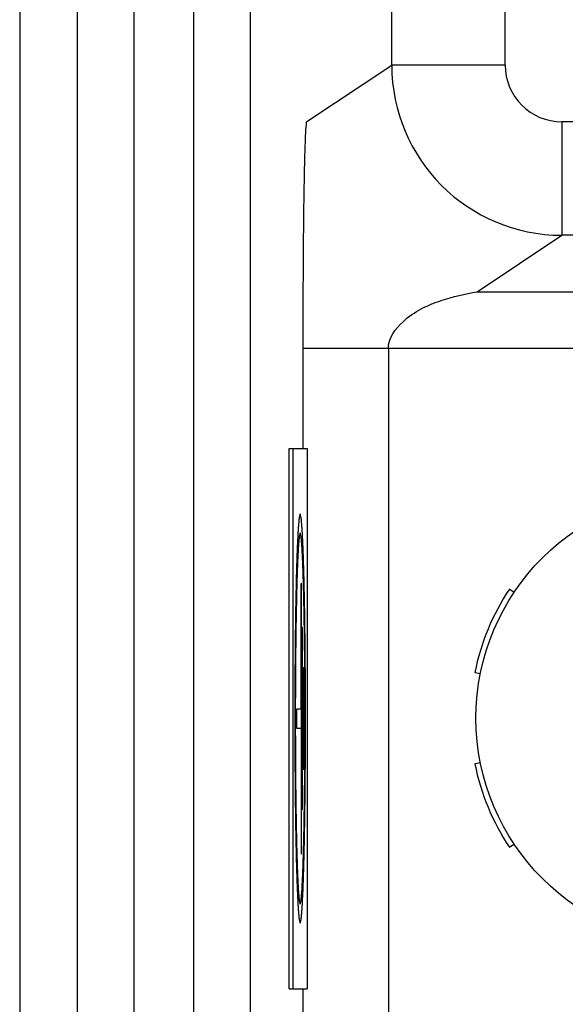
# Model space of a CAD drawing. Header units: inches. Extents: x 0 to 34, y 0 to 22.
# Tile 22 of 124: x 7.704 to 7.894, y 13.786 to 14.128. Entities that reach past the tile are written whole.
import ezdxf

# ---------------------------------------------------------------- set-up
doc = ezdxf.new("R2010")
doc.units = ezdxf.units.IN
doc.header["$LTSCALE"] = 1.87
doc.header["$MEASUREMENT"] = 0
doc.layers.get('0').update_dxf_attribs({"linetype": 'CONTINUOUS'})
doc.layers.add('03___PRT_ALL_CURVES', color=7, linetype='CONTINUOUS')

msp = doc.modelspace()

# ---------------------------------------------------------------- linework, layer by layer
at = {"color": 7, "linetype": 'CONTINUOUS'}
for p, q in [((7.72433, 16.74984), (7.72433, 13.59745)), ((7.74401, 16.74984), (7.74401, 13.59753)), ((7.76471, 13.59769), (7.76471, 16.74984)), ((7.78439, 13.59801), (7.78439, 16.74984)), ((7.70437, 16.6777), (7.70437, 13.59748)), ((7.8334, 14.11229), (7.8334, 14.3146)), ((7.87275, 14.11229), (7.87275, 14.3146)), ((7.80399, 14.09269), (7.8334, 14.11229)), ((7.87275, 14.11229), (7.8334, 14.11229)), ((7.90003, 14.09261), (7.89244, 14.09261)), ((7.89244, 14.09261), (7.89244, 14.05325)), ((7.86303, 14.03365), (7.89244, 14.05325)), ((7.90003, 14.05325), (7.89244, 14.05325)), ((7.86303, 14.03365), (7.91595, 14.03365)), ((7.92232, 14.01396), (7.80272, 14.01396)), ((7.80272, 13.97927), (7.80272, 14.01396)), ((7.83224, 14.01396), (7.83224, 13.59969)), ((7.79781, 13.97927), (7.8041, 13.97927)), ((7.79781, 13.79177), (7.79781, 13.97927)), ((7.79919, 13.79177), (7.79919, 13.97927)), ((7.8041, 13.97927), (7.8041, 13.79177)), ((7.87584, 13.92933), (7.8742, 13.93042)), ((7.86223, 13.90152), (7.86416, 13.90113)), ((7.86416, 13.87021), (7.86223, 13.86982)), ((7.8742, 13.84092), (7.87584, 13.84201)), ((7.79781, 13.79177), (7.8041, 13.79177)), ((7.80272, 13.59849), (7.80272, 13.79177))]:
    msp.add_line(p, q, dxfattribs=at)
msp.add_circle((7.94137, 13.88567), 0.07874, dxfattribs=at)
for centre, radius, start, end in [((7.89247, 14.11232), 0.05907, 180.0237, 269.9727), ((7.89244, 14.11229), 0.01968, 180.0064, 270.0045), ((7.94137, 13.88567), 0.08071, 146.3236, 168.6764), ((7.94137, 13.88567), 0.08071, 191.3236, 213.6764)]:
    msp.add_arc(centre, radius, start, end, dxfattribs=at)
for points, knots in [([(7.80272, 14.01396), (7.80272, 14.02245), (7.80272, 14.03507), (7.80283, 14.05161), (7.80295, 14.06324), (7.80314, 14.07377), (7.80329, 14.08165), (7.80353, 14.08686), (7.80357, 14.08979), (7.8039, 14.09146), (7.80378, 14.09255), (7.80399, 14.09269)], [0, 0, 0, 0, 0.32334, 0.480685, 0.629962, 0.766128, 0.882183, 0.929225, 0.966163, 0.990451, 1, 1, 1, 1]), ([(7.83224, 14.01396), (7.83224, 14.0175), (7.83801, 14.02537), (7.84967, 14.03082), (7.85882, 14.03294), (7.86303, 14.03365)], [0, 0, 0, 0, 0.274709, 0.668123, 1, 1, 1, 1])]:
    msp.add_open_spline(points, degree=3, knots=knots, dxfattribs=at)
at = {"layer": '03___PRT_ALL_CURVES', "color": 4, "linetype": 'CONTINUOUS'}
for p, q in [((7.80212, 13.93246), (7.80195, 13.93246)), ((7.80195, 13.88881), (7.80195, 13.93246)), ((7.80212, 13.8386), (7.80212, 13.93246)), ((7.80251, 13.9171), (7.80234, 13.9171)), ((7.80234, 13.9171), (7.80234, 13.85396)), ((7.80251, 13.85396), (7.80251, 13.9171)), ((7.8029, 13.90313), (7.80273, 13.90313)), ((7.80273, 13.90313), (7.80273, 13.86793)), ((7.8029, 13.86793), (7.8029, 13.90313)), ((7.80195, 13.88881), (7.80042, 13.88881)), ((7.80042, 13.88881), (7.80042, 13.88224)), ((7.80042, 13.88224), (7.80195, 13.88224)), ((7.80195, 13.88224), (7.80195, 13.8386)), ((7.80273, 13.86793), (7.8029, 13.86793)), ((7.80234, 13.85396), (7.80251, 13.85396)), ((7.80195, 13.8386), (7.80212, 13.8386))]:
    msp.add_line(p, q, dxfattribs=at)
for points, knots in [([(7.80164, 13.95655), (7.80161, 13.95643), (7.80157, 13.95626), (7.80151, 13.95604), (7.80146, 13.95587), (7.80143, 13.95573), (7.8014, 13.95562), (7.80137, 13.95553), (7.80135, 13.95545), (7.80133, 13.95538), (7.80132, 13.95532), (7.80131, 13.95529), (7.8013, 13.95526), (7.80129, 13.95524), (7.80129, 13.95522), (7.80129, 13.95521), (7.80128, 13.9552), (7.80128, 13.9552), (7.80128, 13.95518), (7.80128, 13.95516), (7.80128, 13.95512), (7.80127, 13.95507), (7.80127, 13.95501), (7.80126, 13.95492), (7.80125, 13.95482), (7.80124, 13.95465), (7.80122, 13.95444), (7.8012, 13.95419), (7.80117, 13.95394), (7.80115, 13.95361), (7.80111, 13.95319), (7.80107, 13.95277), (7.80104, 13.95244), (7.80102, 13.95219), (7.801, 13.95194), (7.80098, 13.95173), (7.80097, 13.95156), (7.80096, 13.95146), (7.80095, 13.95138), (7.80095, 13.95131), (7.80094, 13.95126), (7.80094, 13.95122), (7.80094, 13.9512), (7.80094, 13.95119), (7.80093, 13.95116), (7.80093, 13.95113), (7.80093, 13.95107), (7.80093, 13.95098), (7.80092, 13.95088), (7.80091, 13.95075), (7.80091, 13.95058), (7.80089, 13.95031), (7.80088, 13.94997), (7.80086, 13.94956), (7.80084, 13.94915), (7.80081, 13.94861), (7.80078, 13.94793), (7.80074, 13.94726), (7.80071, 13.94671), (7.80069, 13.94631), (7.80067, 13.9459), (7.80066, 13.94556), (7.80064, 13.94529), (7.80064, 13.94512), (7.80063, 13.94498), (7.80062, 13.94488), (7.80062, 13.9448), (7.80062, 13.94474), (7.80062, 13.9447), (7.80061, 13.94468), (7.80061, 13.94464), (7.80061, 13.9446), (7.80061, 13.94452), (7.80061, 13.9444), (7.8006, 13.94426), (7.8006, 13.94407), (7.80059, 13.94384), (7.80058, 13.94347), (7.80056, 13.943), (7.80054, 13.94245), (7.80053, 13.94189), (7.8005, 13.94114), (7.80047, 13.94021), (7.80044, 13.93928), (7.80042, 13.93854), (7.8004, 13.93798), (7.80038, 13.93742), (7.80037, 13.93695), (7.80036, 13.93658), (7.80035, 13.93635), (7.80034, 13.93616), (7.80034, 13.93602), (7.80033, 13.93591), (7.80033, 13.93583), (7.80033, 13.93578), (7.80033, 13.93575), (7.80033, 13.9357), (7.80033, 13.93565), (7.80032, 13.93555), (7.80032, 13.93541), (7.80032, 13.93524), (7.80031, 13.93502), (7.80031, 13.93474), (7.8003, 13.93429), (7.80029, 13.93374), (7.80027, 13.93307), (7.80026, 13.9324), (7.80024, 13.9315), (7.80021, 13.93039), (7.80019, 13.92927), (7.80017, 13.92838), (7.80016, 13.92771), (7.80014, 13.92704), (7.80013, 13.92648), (7.80012, 13.92604), (7.80011, 13.9257), (7.80011, 13.92542), (7.8001, 13.92523), (7.8001, 13.92512), (7.8001, 13.92504), (7.8001, 13.92494), (7.8001, 13.92481), (7.80009, 13.92459), (7.80009, 13.92427), (7.80008, 13.92389), (7.80008, 13.92338), (7.80007, 13.92274), (7.80006, 13.92198), (7.80005, 13.92122), (7.80003, 13.9202), (7.80001, 13.91892), (7.79999, 13.9174), (7.79997, 13.91613), (7.79996, 13.91511), (7.79995, 13.91447), (7.79994, 13.91396), (7.79994, 13.91358), (7.79993, 13.91326), (7.79993, 13.91304), (7.79993, 13.91291), (7.79993, 13.91282), (7.79993, 13.91271), (7.79993, 13.91258), (7.79992, 13.91233), (7.79992, 13.91199), (7.79992, 13.91157), (7.79991, 13.91102), (7.79991, 13.91033), (7.7999, 13.90923), (7.79989, 13.90785), (7.79987, 13.90619), (7.79986, 13.90453), (7.79985, 13.90315), (7.79984, 13.90205), (7.79984, 13.90136), (7.79983, 13.9008), (7.79983, 13.90039), (7.79983, 13.90004), (7.79982, 13.89977), (7.79982, 13.89956), (7.79982, 13.89934), (7.79982, 13.89905), (7.79982, 13.89868), (7.79982, 13.89824), (7.79982, 13.89766), (7.79981, 13.89693), (7.79981, 13.89576), (7.79981, 13.8943), (7.7998, 13.89254), (7.7998, 13.89079), (7.79979, 13.88903), (7.79979, 13.88757), (7.79979, 13.88655), (7.79979, 13.88596), (7.79978, 13.88552), (7.79979, 13.88509), (7.79979, 13.88452), (7.79979, 13.88351), (7.79979, 13.8815), (7.7998, 13.8792), (7.79981, 13.8769), (7.79981, 13.87546), (7.79981, 13.87431), (7.79982, 13.87345), (7.79982, 13.87273), (7.79982, 13.87223), (7.79982, 13.87194), (7.79982, 13.87173), (7.79982, 13.87152), (7.79982, 13.87124), (7.79983, 13.87076), (7.79983, 13.87007), (7.79984, 13.86924), (7.79985, 13.86813), (7.79986, 13.86675), (7.79987, 13.86509), (7.79989, 13.86343), (7.7999, 13.86205), (7.79991, 13.86095), (7.79991, 13.86025), (7.79991, 13.8597), (7.79992, 13.85929), (7.79992, 13.85894), (7.79992, 13.8587), (7.79992, 13.85856), (7.79992, 13.85846), (7.79993, 13.85836), (7.79993, 13.85823), (7.79993, 13.85801), (7.79994, 13.85769), (7.79994, 13.85731), (7.79995, 13.8568), (7.79996, 13.85616), (7.79997, 13.85514), (7.79999, 13.85387), (7.80001, 13.85234), (7.80003, 13.85081), (7.80005, 13.84953), (7.80006, 13.84851), (7.80007, 13.84788), (7.80008, 13.84737), (7.80008, 13.84698), (7.80009, 13.84667), (7.80009, 13.84644), (7.80009, 13.84632), (7.80009, 13.84622), (7.8001, 13.84613), (7.8001, 13.84602), (7.8001, 13.84582), (7.80011, 13.84554), (7.80012, 13.8452), (7.80013, 13.84474), (7.80014, 13.84417), (7.80016, 13.84326), (7.80018, 13.84212), (7.80021, 13.84076), (7.80024, 13.83962), (7.80026, 13.83871), (7.80027, 13.83803), (7.80029, 13.83735), (7.8003, 13.83678), (7.80031, 13.83632), (7.80031, 13.83604), (7.80032, 13.83581), (7.80032, 13.83564), (7.80032, 13.8355), (7.80033, 13.8354), (7.80033, 13.83534), (7.80033, 13.8353), (7.80033, 13.83527), (7.80033, 13.83522), (7.80033, 13.83514), (7.80034, 13.83503), (7.80034, 13.83489), (7.80035, 13.83471), (7.80036, 13.83448), (7.80037, 13.83411), (7.80038, 13.83365), (7.8004, 13.8331), (7.80042, 13.83255), (7.80044, 13.83182), (7.80047, 13.8309), (7.8005, 13.82999), (7.80052, 13.82925), (7.80054, 13.8287), (7.80056, 13.82815), (7.80057, 13.82769), (7.80058, 13.82733), (7.80059, 13.8271), (7.8006, 13.82692), (7.8006, 13.82678), (7.8006, 13.82666), (7.80061, 13.82658), (7.80061, 13.82654), (7.80061, 13.8265), (7.80061, 13.82648), (7.80061, 13.82644), (7.80062, 13.82638), (7.80062, 13.8263), (7.80062, 13.8262), (7.80063, 13.82606), (7.80064, 13.82589), (7.80065, 13.82562), (7.80067, 13.82527), (7.80069, 13.82487), (7.80071, 13.82446), (7.80074, 13.82391), (7.80077, 13.82323), (7.8008, 13.82255), (7.80083, 13.822), (7.80085, 13.82159), (7.80087, 13.82118), (7.80089, 13.82084), (7.8009, 13.82057), (7.80091, 13.8204), (7.80091, 13.82026), (7.80092, 13.82016), (7.80092, 13.82007), (7.80093, 13.82001), (7.80093, 13.81998), (7.80093, 13.81995), (7.80093, 13.81994), (7.80093, 13.81992), (7.80094, 13.81988), (7.80094, 13.81983), (7.80095, 13.81976), (7.80095, 13.81968), (7.80096, 13.81957), (7.80098, 13.8194), (7.80099, 13.81919), (7.80102, 13.81894), (7.80104, 13.81869), (7.80107, 13.81835), (7.8011, 13.81793), (7.80114, 13.8175), (7.80117, 13.81717), (7.80119, 13.81691), (7.80121, 13.81666), (7.80123, 13.81645), (7.80124, 13.81628), (7.80125, 13.81617), (7.80126, 13.81609), (7.80127, 13.81603), (7.80127, 13.81597), (7.80127, 13.81594), (7.80127, 13.81592), (7.80128, 13.8159), (7.80128, 13.8159), (7.80128, 13.81589), (7.80128, 13.81588), (7.80129, 13.81586), (7.80129, 13.81583), (7.8013, 13.81581), (7.80131, 13.81577), (7.80133, 13.81571), (7.80135, 13.81564), (7.80137, 13.81555), (7.80139, 13.81546), (7.80142, 13.81535), (7.80146, 13.8152), (7.80151, 13.81502), (7.80157, 13.81479), (7.80161, 13.81462), (7.80164, 13.8145)], [0, 0, 0, 0, 0.015625, 0.023438, 0.03125, 0.039062, 0.042969, 0.046875, 0.050781, 0.054688, 0.056641, 0.058594, 0.05957, 0.060547, 0.061523, 0.062012, 0.062256, 0.0625, 0.062744, 0.062988, 0.063477, 0.064453, 0.06543, 0.066406, 0.068359, 0.070312, 0.074219, 0.078125, 0.082031, 0.085938, 0.09375, 0.101562, 0.105469, 0.109375, 0.113281, 0.117188, 0.119141, 0.121094, 0.12207, 0.123047, 0.124023, 0.124512, 0.124756, 0.125, 0.125244, 0.125488, 0.125977, 0.126953, 0.12793, 0.128906, 0.130859, 0.132812, 0.136719, 0.140625, 0.144531, 0.148438, 0.15625, 0.164062, 0.167969, 0.171875, 0.175781, 0.179688, 0.181641, 0.183594, 0.18457, 0.185547, 0.186523, 0.187012, 0.187256, 0.1875, 0.187744, 0.187988, 0.188477, 0.189453, 0.19043, 0.191406, 0.193359, 0.195312, 0.199219, 0.203125, 0.207031, 0.210938, 0.21875, 0.226562, 0.230469, 0.234375, 0.238281, 0.242188, 0.244141, 0.246094, 0.24707, 0.248047, 0.249023, 0.249512, 0.249756, 0.25, 0.250244, 0.250488, 0.250977, 0.251953, 0.25293, 0.253906, 0.255859, 0.257812, 0.261719, 0.265625, 0.269531, 0.273438, 0.28125, 0.289062, 0.292969, 0.296875, 0.300781, 0.304688, 0.306641, 0.308594, 0.310547, 0.311523, 0.312012, 0.3125, 0.312988, 0.313477, 0.314453, 0.316406, 0.318359, 0.320312, 0.324219, 0.328125, 0.332031, 0.335938, 0.34375, 0.351562, 0.359375, 0.363281, 0.367188, 0.369141, 0.371094, 0.373047, 0.374023, 0.374512, 0.375, 0.375488, 0.375977, 0.376953, 0.378906, 0.380859, 0.382812, 0.386719, 0.390625, 0.398438, 0.40625, 0.414062, 0.421875, 0.425781, 0.429688, 0.431641, 0.433594, 0.435547, 0.436523, 0.4375, 0.438477, 0.439453, 0.441406, 0.443359, 0.445312, 0.449219, 0.453125, 0.460938, 0.46875, 0.476562, 0.484375, 0.492188, 0.496094, 0.498047, 0.5, 0.501953, 0.503906, 0.507812, 0.515625, 0.53125, 0.539062, 0.546875, 0.550781, 0.554688, 0.558594, 0.560547, 0.561523, 0.5625, 0.563477, 0.564453, 0.566406, 0.570312, 0.574219, 0.578125, 0.585938, 0.59375, 0.601562, 0.609375, 0.613281, 0.617188, 0.619141, 0.621094, 0.623047, 0.624023, 0.624512, 0.625, 0.625488, 0.625977, 0.626953, 0.628906, 0.630859, 0.632812, 0.636719, 0.640625, 0.648438, 0.65625, 0.664062, 0.671875, 0.675781, 0.679688, 0.681641, 0.683594, 0.685547, 0.686523, 0.687012, 0.6875, 0.687988, 0.688477, 0.689453, 0.691406, 0.693359, 0.695312, 0.699219, 0.703125, 0.710938, 0.71875, 0.726562, 0.730469, 0.734375, 0.738281, 0.742188, 0.744141, 0.746094, 0.74707, 0.748047, 0.749023, 0.749512, 0.749756, 0.75, 0.750244, 0.750488, 0.750977, 0.751953, 0.75293, 0.753906, 0.755859, 0.757812, 0.761719, 0.765625, 0.769531, 0.773438, 0.78125, 0.789062, 0.792969, 0.796875, 0.800781, 0.804688, 0.806641, 0.808594, 0.80957, 0.810547, 0.811523, 0.812012, 0.812256, 0.8125, 0.812744, 0.812988, 0.813477, 0.814453, 0.81543, 0.816406, 0.818359, 0.820312, 0.824219, 0.828125, 0.832031, 0.835938, 0.84375, 0.851562, 0.855469, 0.859375, 0.863281, 0.867188, 0.869141, 0.871094, 0.87207, 0.873047, 0.874023, 0.874512, 0.874756, 0.875, 0.875244, 0.875488, 0.875977, 0.876953, 0.87793, 0.878906, 0.880859, 0.882812, 0.886719, 0.890625, 0.894531, 0.898438, 0.90625, 0.914062, 0.917969, 0.921875, 0.925781, 0.929688, 0.931641, 0.933594, 0.93457, 0.935547, 0.936523, 0.937012, 0.937256, 0.9375, 0.937744, 0.937988, 0.938477, 0.939453, 0.94043, 0.941406, 0.943359, 0.945312, 0.949219, 0.953125, 0.957031, 0.960938, 0.96875, 0.976562, 0.984375, 1, 1, 1, 1]), ([(7.80164, 13.8145), (7.80167, 13.81461), (7.80172, 13.81478), (7.80178, 13.81501), (7.80182, 13.81518), (7.80186, 13.81532), (7.80189, 13.81543), (7.80191, 13.81551), (7.80194, 13.8156), (7.80196, 13.81567), (7.80197, 13.81572), (7.80198, 13.81576), (7.80199, 13.81579), (7.80199, 13.81581), (7.802, 13.81583), (7.802, 13.81584), (7.802, 13.81585), (7.802, 13.81585), (7.80201, 13.81587), (7.80201, 13.81589), (7.80201, 13.81593), (7.80202, 13.81598), (7.80202, 13.81604), (7.80203, 13.81612), (7.80204, 13.81623), (7.80205, 13.81639), (7.80207, 13.8166), (7.80209, 13.81685), (7.80211, 13.8171), (7.80214, 13.81744), (7.80218, 13.81785), (7.80221, 13.81827), (7.80224, 13.81861), (7.80227, 13.81886), (7.80229, 13.81911), (7.80231, 13.81932), (7.80232, 13.81948), (7.80233, 13.81959), (7.80234, 13.81967), (7.80234, 13.81973), (7.80235, 13.81979), (7.80235, 13.81982), (7.80235, 13.81984), (7.80235, 13.81986), (7.80235, 13.81988), (7.80236, 13.81992), (7.80236, 13.81998), (7.80236, 13.82006), (7.80237, 13.82016), (7.80237, 13.8203), (7.80238, 13.82047), (7.8024, 13.82074), (7.80241, 13.82108), (7.80243, 13.82148), (7.80245, 13.82189), (7.80248, 13.82243), (7.80251, 13.82311), (7.80255, 13.82379), (7.80257, 13.82433), (7.80259, 13.82474), (7.80261, 13.82515), (7.80263, 13.82548), (7.80264, 13.82576), (7.80265, 13.82592), (7.80266, 13.82606), (7.80266, 13.82616), (7.80267, 13.82625), (7.80267, 13.82631), (7.80267, 13.82634), (7.80267, 13.82636), (7.80267, 13.8264), (7.80268, 13.82645), (7.80268, 13.82653), (7.80268, 13.82664), (7.80269, 13.82678), (7.80269, 13.82697), (7.8027, 13.8272), (7.80271, 13.82758), (7.80273, 13.82804), (7.80274, 13.8286), (7.80276, 13.82916), (7.80279, 13.8299), (7.80282, 13.83083), (7.80285, 13.83176), (7.80287, 13.83251), (7.80289, 13.83307), (7.8029, 13.83363), (7.80292, 13.83409), (7.80293, 13.83446), (7.80294, 13.8347), (7.80294, 13.83488), (7.80295, 13.83502), (7.80295, 13.83514), (7.80296, 13.83522), (7.80296, 13.83527), (7.80296, 13.8353), (7.80296, 13.83534), (7.80296, 13.8354), (7.80296, 13.8355), (7.80297, 13.83564), (7.80297, 13.8358), (7.80297, 13.83603), (7.80298, 13.83631), (7.80299, 13.83675), (7.803, 13.83731), (7.80302, 13.83798), (7.80303, 13.83865), (7.80305, 13.83954), (7.80307, 13.84066), (7.8031, 13.84177), (7.80312, 13.84267), (7.80313, 13.84333), (7.80315, 13.844), (7.80316, 13.84456), (7.80317, 13.84501), (7.80317, 13.84534), (7.80318, 13.84562), (7.80318, 13.84582), (7.80319, 13.84593), (7.80319, 13.84601), (7.80319, 13.84611), (7.80319, 13.84623), (7.80319, 13.84646), (7.8032, 13.84678), (7.8032, 13.84716), (7.80321, 13.84767), (7.80322, 13.8483), (7.80323, 13.84907), (7.80324, 13.84983), (7.80326, 13.85085), (7.80327, 13.85212), (7.8033, 13.85365), (7.80331, 13.85492), (7.80333, 13.85594), (7.80334, 13.85657), (7.80334, 13.85708), (7.80335, 13.85747), (7.80335, 13.85778), (7.80336, 13.85801), (7.80336, 13.85813), (7.80336, 13.85823), (7.80336, 13.85833), (7.80336, 13.85847), (7.80336, 13.85871), (7.80337, 13.85906), (7.80337, 13.85947), (7.80337, 13.86002), (7.80338, 13.86071), (7.80339, 13.86182), (7.8034, 13.8632), (7.80341, 13.86486), (7.80343, 13.86651), (7.80344, 13.86789), (7.80345, 13.869), (7.80345, 13.86969), (7.80346, 13.87024), (7.80346, 13.87066), (7.80346, 13.871), (7.80346, 13.87128), (7.80347, 13.87148), (7.80347, 13.8717), (7.80347, 13.872), (7.80347, 13.87236), (7.80347, 13.8728), (7.80347, 13.87339), (7.80347, 13.87412), (7.80348, 13.87529), (7.80348, 13.87675), (7.80348, 13.8785), (7.80349, 13.88026), (7.80349, 13.88201), (7.8035, 13.88348), (7.8035, 13.8845), (7.8035, 13.88508), (7.8035, 13.88552), (7.8035, 13.88595), (7.8035, 13.88653), (7.8035, 13.88753), (7.80349, 13.88955), (7.80349, 13.89185), (7.80348, 13.89414), (7.80348, 13.89558), (7.80347, 13.89673), (7.80347, 13.89759), (7.80347, 13.89831), (7.80347, 13.89882), (7.80347, 13.8991), (7.80347, 13.89932), (7.80347, 13.89952), (7.80346, 13.8998), (7.80346, 13.90029), (7.80345, 13.90098), (7.80345, 13.90181), (7.80344, 13.90291), (7.80343, 13.90429), (7.80342, 13.90595), (7.8034, 13.90761), (7.80339, 13.90899), (7.80338, 13.9101), (7.80338, 13.91079), (7.80337, 13.91134), (7.80337, 13.91176), (7.80337, 13.9121), (7.80336, 13.91235), (7.80336, 13.91248), (7.80336, 13.91259), (7.80336, 13.91268), (7.80336, 13.91281), (7.80336, 13.91303), (7.80335, 13.91335), (7.80335, 13.91374), (7.80334, 13.91425), (7.80333, 13.91488), (7.80332, 13.9159), (7.8033, 13.91718), (7.80328, 13.91871), (7.80326, 13.92024), (7.80324, 13.92151), (7.80322, 13.92253), (7.80322, 13.92317), (7.80321, 13.92368), (7.8032, 13.92406), (7.8032, 13.92438), (7.8032, 13.9246), (7.80319, 13.92473), (7.80319, 13.92483), (7.80319, 13.92491), (7.80319, 13.92503), (7.80318, 13.92522), (7.80318, 13.92551), (7.80317, 13.92585), (7.80316, 13.9263), (7.80315, 13.92687), (7.80313, 13.92778), (7.8031, 13.92892), (7.80308, 13.93029), (7.80305, 13.93142), (7.80303, 13.93233), (7.80302, 13.93301), (7.803, 13.9337), (7.80299, 13.93427), (7.80298, 13.93472), (7.80297, 13.935), (7.80297, 13.93523), (7.80297, 13.9354), (7.80296, 13.93554), (7.80296, 13.93564), (7.80296, 13.9357), (7.80296, 13.93575), (7.80296, 13.93578), (7.80296, 13.93582), (7.80295, 13.9359), (7.80295, 13.93602), (7.80295, 13.93616), (7.80294, 13.93634), (7.80293, 13.93657), (7.80292, 13.93694), (7.80291, 13.93739), (7.80289, 13.93794), (7.80287, 13.93849), (7.80285, 13.93923), (7.80282, 13.94014), (7.80279, 13.94106), (7.80277, 13.94179), (7.80275, 13.94234), (7.80273, 13.94289), (7.80272, 13.94335), (7.8027, 13.94372), (7.8027, 13.94395), (7.80269, 13.94413), (7.80269, 13.94427), (7.80268, 13.94438), (7.80268, 13.94446), (7.80268, 13.94451), (7.80268, 13.94454), (7.80268, 13.94457), (7.80268, 13.9446), (7.80267, 13.94466), (7.80267, 13.94475), (7.80266, 13.94485), (7.80266, 13.94499), (7.80265, 13.94516), (7.80263, 13.94543), (7.80262, 13.94577), (7.8026, 13.94618), (7.80258, 13.94659), (7.80255, 13.94713), (7.80252, 13.94782), (7.80248, 13.9485), (7.80246, 13.94905), (7.80244, 13.94945), (7.80242, 13.94986), (7.8024, 13.95021), (7.80239, 13.95048), (7.80238, 13.95065), (7.80237, 13.95079), (7.80237, 13.95089), (7.80236, 13.95097), (7.80236, 13.95103), (7.80236, 13.95107), (7.80236, 13.9511), (7.80236, 13.95111), (7.80236, 13.95113), (7.80235, 13.95117), (7.80235, 13.95122), (7.80234, 13.95128), (7.80233, 13.95137), (7.80233, 13.95147), (7.80231, 13.95164), (7.80229, 13.95185), (7.80227, 13.95211), (7.80225, 13.95236), (7.80222, 13.9527), (7.80218, 13.95312), (7.80215, 13.95354), (7.80212, 13.95388), (7.8021, 13.95413), (7.80208, 13.95439), (7.80206, 13.9546), (7.80204, 13.95477), (7.80203, 13.95487), (7.80203, 13.95496), (7.80202, 13.95502), (7.80202, 13.95507), (7.80201, 13.95511), (7.80201, 13.95513), (7.80201, 13.95515), (7.80201, 13.95515), (7.80201, 13.95516), (7.802, 13.95517), (7.802, 13.95519), (7.80199, 13.95521), (7.80199, 13.95524), (7.80198, 13.95528), (7.80196, 13.95533), (7.80194, 13.95541), (7.80192, 13.9555), (7.8019, 13.95558), (7.80187, 13.9557), (7.80183, 13.95585), (7.80178, 13.95602), (7.80172, 13.95625), (7.80167, 13.95643), (7.80164, 13.95655)], [0, 0, 0, 0, 0.015625, 0.023438, 0.03125, 0.039062, 0.042969, 0.046875, 0.050781, 0.054688, 0.056641, 0.058594, 0.05957, 0.060547, 0.061523, 0.062012, 0.062256, 0.0625, 0.062744, 0.062988, 0.063477, 0.064453, 0.06543, 0.066406, 0.068359, 0.070312, 0.074219, 0.078125, 0.082031, 0.085938, 0.09375, 0.101562, 0.105469, 0.109375, 0.113281, 0.117188, 0.119141, 0.121094, 0.12207, 0.123047, 0.124023, 0.124512, 0.124756, 0.125, 0.125244, 0.125488, 0.125977, 0.126953, 0.12793, 0.128906, 0.130859, 0.132812, 0.136719, 0.140625, 0.144531, 0.148438, 0.15625, 0.164062, 0.167969, 0.171875, 0.175781, 0.179688, 0.181641, 0.183594, 0.18457, 0.185547, 0.186523, 0.187012, 0.187256, 0.1875, 0.187744, 0.187988, 0.188477, 0.189453, 0.19043, 0.191406, 0.193359, 0.195312, 0.199219, 0.203125, 0.207031, 0.210938, 0.21875, 0.226562, 0.230469, 0.234375, 0.238281, 0.242188, 0.244141, 0.246094, 0.24707, 0.248047, 0.249023, 0.249512, 0.249756, 0.25, 0.250244, 0.250488, 0.250977, 0.251953, 0.25293, 0.253906, 0.255859, 0.257812, 0.261719, 0.265625, 0.269531, 0.273438, 0.28125, 0.289062, 0.292969, 0.296875, 0.300781, 0.304688, 0.306641, 0.308594, 0.310547, 0.311523, 0.312012, 0.3125, 0.312988, 0.313477, 0.314453, 0.316406, 0.318359, 0.320312, 0.324219, 0.328125, 0.332031, 0.335938, 0.34375, 0.351562, 0.359375, 0.363281, 0.367188, 0.369141, 0.371094, 0.373047, 0.374023, 0.374512, 0.375, 0.375488, 0.375977, 0.376953, 0.378906, 0.380859, 0.382812, 0.386719, 0.390625, 0.398438, 0.40625, 0.414062, 0.421875, 0.425781, 0.429688, 0.431641, 0.433594, 0.435547, 0.436523, 0.4375, 0.438477, 0.439453, 0.441406, 0.443359, 0.445312, 0.449219, 0.453125, 0.460938, 0.46875, 0.476562, 0.484375, 0.492188, 0.496094, 0.498047, 0.5, 0.501953, 0.503906, 0.507812, 0.515625, 0.53125, 0.539062, 0.546875, 0.550781, 0.554688, 0.558594, 0.560547, 0.561523, 0.5625, 0.563477, 0.564453, 0.566406, 0.570312, 0.574219, 0.578125, 0.585938, 0.59375, 0.601562, 0.609375, 0.613281, 0.617188, 0.619141, 0.621094, 0.623047, 0.624023, 0.624512, 0.625, 0.625488, 0.625977, 0.626953, 0.628906, 0.630859, 0.632812, 0.636719, 0.640625, 0.648438, 0.65625, 0.664062, 0.671875, 0.675781, 0.679688, 0.681641, 0.683594, 0.685547, 0.686523, 0.687012, 0.6875, 0.687988, 0.688477, 0.689453, 0.691406, 0.693359, 0.695312, 0.699219, 0.703125, 0.710938, 0.71875, 0.726562, 0.730469, 0.734375, 0.738281, 0.742188, 0.744141, 0.746094, 0.74707, 0.748047, 0.749023, 0.749512, 0.749756, 0.75, 0.750244, 0.750488, 0.750977, 0.751953, 0.75293, 0.753906, 0.755859, 0.757812, 0.761719, 0.765625, 0.769531, 0.773438, 0.78125, 0.789062, 0.792969, 0.796875, 0.800781, 0.804688, 0.806641, 0.808594, 0.80957, 0.810547, 0.811523, 0.812012, 0.812256, 0.8125, 0.812744, 0.812988, 0.813477, 0.814453, 0.81543, 0.816406, 0.818359, 0.820312, 0.824219, 0.828125, 0.832031, 0.835938, 0.84375, 0.851562, 0.855469, 0.859375, 0.863281, 0.867188, 0.869141, 0.871094, 0.87207, 0.873047, 0.874023, 0.874512, 0.874756, 0.875, 0.875244, 0.875488, 0.875977, 0.876953, 0.87793, 0.878906, 0.880859, 0.882812, 0.886719, 0.890625, 0.894531, 0.898438, 0.90625, 0.914062, 0.917969, 0.921875, 0.925781, 0.929688, 0.931641, 0.933594, 0.93457, 0.935547, 0.936523, 0.937012, 0.937256, 0.9375, 0.937744, 0.937988, 0.938477, 0.939453, 0.94043, 0.941406, 0.943359, 0.945312, 0.949219, 0.953125, 0.957031, 0.960938, 0.96875, 0.976562, 0.984375, 1, 1, 1, 1]), ([(7.80164, 13.94996), (7.80162, 13.94986), (7.80158, 13.94971), (7.80152, 13.9495), (7.80148, 13.94935), (7.80145, 13.94922), (7.80142, 13.94912), (7.8014, 13.94904), (7.80138, 13.94896), (7.80136, 13.9489), (7.80135, 13.94885), (7.80134, 13.94882), (7.80133, 13.94879), (7.80133, 13.94877), (7.80132, 13.94876), (7.80132, 13.94875), (7.80132, 13.94874), (7.80132, 13.94874), (7.80131, 13.94872), (7.80131, 13.9487), (7.80131, 13.94867), (7.80131, 13.94862), (7.8013, 13.94856), (7.80129, 13.94849), (7.80129, 13.94839), (7.80127, 13.94824), (7.80126, 13.94805), (7.80124, 13.94783), (7.80122, 13.9476), (7.80119, 13.9473), (7.80116, 13.94692), (7.80113, 13.94654), (7.8011, 13.94624), (7.80108, 13.94601), (7.80106, 13.94578), (7.80104, 13.94559), (7.80103, 13.94544), (7.80102, 13.94535), (7.80102, 13.94527), (7.80101, 13.94521), (7.80101, 13.94517), (7.801, 13.94513), (7.801, 13.94511), (7.801, 13.9451), (7.801, 13.94508), (7.801, 13.94505), (7.801, 13.94499), (7.80099, 13.94492), (7.80099, 13.94482), (7.80098, 13.9447), (7.80097, 13.94455), (7.80096, 13.9443), (7.80095, 13.94399), (7.80093, 13.94362), (7.80091, 13.94325), (7.80089, 13.94276), (7.80086, 13.94215), (7.80083, 13.94153), (7.8008, 13.94104), (7.80078, 13.94067), (7.80076, 13.9403), (7.80075, 13.93999), (7.80074, 13.93975), (7.80073, 13.9396), (7.80072, 13.93947), (7.80072, 13.93938), (7.80072, 13.9393), (7.80071, 13.93925), (7.80071, 13.93922), (7.80071, 13.9392), (7.80071, 13.93916), (7.80071, 13.93912), (7.80071, 13.93905), (7.8007, 13.93894), (7.8007, 13.93882), (7.80069, 13.93865), (7.80069, 13.93844), (7.80068, 13.9381), (7.80066, 13.93768), (7.80065, 13.93717), (7.80063, 13.93666), (7.80061, 13.93599), (7.80058, 13.93514), (7.80055, 13.9343), (7.80053, 13.93362), (7.80052, 13.93311), (7.8005, 13.93261), (7.80049, 13.93219), (7.80048, 13.93185), (7.80047, 13.93164), (7.80046, 13.93147), (7.80046, 13.93134), (7.80046, 13.93124), (7.80045, 13.93115), (7.80045, 13.93109), (7.80045, 13.93101), (7.80045, 13.93091), (7.80044, 13.93078), (7.80044, 13.93063), (7.80044, 13.93043), (7.80043, 13.93018), (7.80042, 13.92977), (7.80041, 13.92927), (7.8004, 13.92866), (7.80039, 13.92805), (7.80037, 13.92724), (7.80035, 13.92623), (7.80032, 13.92501), (7.8003, 13.924), (7.80028, 13.92319), (7.80027, 13.92269), (7.80026, 13.92228), (7.80026, 13.92198), (7.80025, 13.92172), (7.80025, 13.92155), (7.80024, 13.92144), (7.80024, 13.92137), (7.80024, 13.92128), (7.80024, 13.92117), (7.80024, 13.92097), (7.80023, 13.92068), (7.80023, 13.92033), (7.80022, 13.91987), (7.80021, 13.91929), (7.8002, 13.91837), (7.80018, 13.91721), (7.80016, 13.91583), (7.80014, 13.91444), (7.80013, 13.91329), (7.80012, 13.91236), (7.80011, 13.91179), (7.8001, 13.91133), (7.8001, 13.91098), (7.80009, 13.91069), (7.80009, 13.91049), (7.80009, 13.91037), (7.80009, 13.91029), (7.80009, 13.91019), (7.80008, 13.91007), (7.80008, 13.90985), (7.80008, 13.90953), (7.80008, 13.90916), (7.80007, 13.90866), (7.80007, 13.90803), (7.80006, 13.90703), (7.80005, 13.90578), (7.80004, 13.90427), (7.80003, 13.90277), (7.80002, 13.90152), (7.80001, 13.90051), (7.8, 13.89976), (7.8, 13.89914), (7.79999, 13.8987), (7.79999, 13.89845), (7.79999, 13.89826), (7.79999, 13.89806), (7.79999, 13.8978), (7.79999, 13.89733), (7.79999, 13.89667), (7.79998, 13.89587), (7.79998, 13.89481), (7.79998, 13.89348), (7.79997, 13.89189), (7.79997, 13.8903), (7.79997, 13.88871), (7.79996, 13.88738), (7.79996, 13.88645), (7.79996, 13.88592), (7.79996, 13.88552), (7.79996, 13.88513), (7.79996, 13.88461), (7.79996, 13.8837), (7.79997, 13.88187), (7.79997, 13.87979), (7.79998, 13.8777), (7.79998, 13.8764), (7.79998, 13.87535), (7.79998, 13.87457), (7.79999, 13.87392), (7.79999, 13.87346), (7.79999, 13.8732), (7.79999, 13.873), (7.79999, 13.87282), (7.79999, 13.87257), (7.8, 13.87213), (7.8, 13.8715), (7.80001, 13.87075), (7.80001, 13.86975), (7.80002, 13.86849), (7.80004, 13.86699), (7.80005, 13.86548), (7.80006, 13.86423), (7.80007, 13.86322), (7.80007, 13.8626), (7.80008, 13.8621), (7.80008, 13.86172), (7.80008, 13.86141), (7.80008, 13.86119), (7.80008, 13.86106), (7.80008, 13.86096), (7.80009, 13.86088), (7.80009, 13.86076), (7.80009, 13.86056), (7.80009, 13.86027), (7.8001, 13.85993), (7.80011, 13.85946), (7.80011, 13.85888), (7.80013, 13.85796), (7.80014, 13.8568), (7.80016, 13.85541), (7.80018, 13.85403), (7.8002, 13.85287), (7.80021, 13.85194), (7.80022, 13.85137), (7.80022, 13.8509), (7.80023, 13.85056), (7.80023, 13.85027), (7.80024, 13.85006), (7.80024, 13.84995), (7.80024, 13.84986), (7.80024, 13.84979), (7.80024, 13.84968), (7.80025, 13.8495), (7.80025, 13.84924), (7.80026, 13.84893), (7.80027, 13.84852), (7.80028, 13.84801), (7.8003, 13.84718), (7.80032, 13.84615), (7.80034, 13.84491), (7.80037, 13.84388), (7.80038, 13.84305), (7.8004, 13.84243), (7.80041, 13.84181), (7.80042, 13.8413), (7.80043, 13.84089), (7.80044, 13.84063), (7.80044, 13.84042), (7.80044, 13.84027), (7.80045, 13.84014), (7.80045, 13.84005), (7.80045, 13.84), (7.80045, 13.83996), (7.80045, 13.83993), (7.80045, 13.83988), (7.80046, 13.83981), (7.80046, 13.83971), (7.80046, 13.83958), (7.80047, 13.83942), (7.80047, 13.83921), (7.80049, 13.83888), (7.8005, 13.83846), (7.80051, 13.83796), (7.80053, 13.83746), (7.80055, 13.8368), (7.80058, 13.83597), (7.8006, 13.83513), (7.80063, 13.83447), (7.80064, 13.83397), (7.80066, 13.83347), (7.80067, 13.83306), (7.80068, 13.83272), (7.80069, 13.83252), (7.80069, 13.83235), (7.8007, 13.83222), (7.8007, 13.83212), (7.8007, 13.83205), (7.8007, 13.83201), (7.80071, 13.83197), (7.80071, 13.83195), (7.80071, 13.83192), (7.80071, 13.83187), (7.80071, 13.83179), (7.80072, 13.8317), (7.80072, 13.83157), (7.80073, 13.83142), (7.80074, 13.83117), (7.80076, 13.83086), (7.80078, 13.83049), (7.8008, 13.83012), (7.80082, 13.82962), (7.80085, 13.829), (7.80088, 13.82838), (7.8009, 13.82789), (7.80092, 13.82752), (7.80094, 13.82715), (7.80096, 13.82684), (7.80097, 13.82659), (7.80098, 13.82643), (7.80098, 13.82631), (7.80099, 13.82622), (7.80099, 13.82614), (7.80099, 13.82609), (7.80099, 13.82606), (7.801, 13.82603), (7.801, 13.82602), (7.801, 13.826), (7.801, 13.82597), (7.80101, 13.82592), (7.80101, 13.82586), (7.80102, 13.82578), (7.80102, 13.82569), (7.80104, 13.82553), (7.80105, 13.82534), (7.80107, 13.82511), (7.80109, 13.82488), (7.80112, 13.82458), (7.80115, 13.82419), (7.80119, 13.82381), (7.80121, 13.8235), (7.80123, 13.82327), (7.80125, 13.82304), (7.80127, 13.82285), (7.80128, 13.8227), (7.80129, 13.8226), (7.8013, 13.82253), (7.8013, 13.82247), (7.8013, 13.82242), (7.80131, 13.82239), (7.80131, 13.82237), (7.80131, 13.82235), (7.80131, 13.82235), (7.80131, 13.82234), (7.80132, 13.82233), (7.80132, 13.82232), (7.80133, 13.8223), (7.80133, 13.82227), (7.80134, 13.82224), (7.80136, 13.82218), (7.80137, 13.82212), (7.80139, 13.82204), (7.80141, 13.82196), (7.80144, 13.82185), (7.80148, 13.82172), (7.80152, 13.82156), (7.80157, 13.82135), (7.80162, 13.82119), (7.80164, 13.82108)], [0, 0, 0, 0, 0.015625, 0.023438, 0.03125, 0.039062, 0.042969, 0.046875, 0.050781, 0.054688, 0.056641, 0.058594, 0.05957, 0.060547, 0.061523, 0.062012, 0.062256, 0.0625, 0.062744, 0.062988, 0.063477, 0.064453, 0.06543, 0.066406, 0.068359, 0.070312, 0.074219, 0.078125, 0.082031, 0.085938, 0.09375, 0.101562, 0.105469, 0.109375, 0.113281, 0.117188, 0.119141, 0.121094, 0.12207, 0.123047, 0.124023, 0.124512, 0.124756, 0.125, 0.125244, 0.125488, 0.125977, 0.126953, 0.12793, 0.128906, 0.130859, 0.132812, 0.136719, 0.140625, 0.144531, 0.148438, 0.15625, 0.164062, 0.167969, 0.171875, 0.175781, 0.179688, 0.181641, 0.183594, 0.18457, 0.185547, 0.186523, 0.187012, 0.187256, 0.1875, 0.187744, 0.187988, 0.188477, 0.189453, 0.19043, 0.191406, 0.193359, 0.195312, 0.199219, 0.203125, 0.207031, 0.210938, 0.21875, 0.226562, 0.230469, 0.234375, 0.238281, 0.242188, 0.244141, 0.246094, 0.24707, 0.248047, 0.249023, 0.249512, 0.25, 0.250488, 0.250977, 0.251953, 0.25293, 0.253906, 0.255859, 0.257812, 0.261719, 0.265625, 0.269531, 0.273438, 0.28125, 0.289062, 0.296875, 0.300781, 0.304688, 0.306641, 0.308594, 0.310547, 0.311523, 0.312012, 0.3125, 0.312988, 0.313477, 0.314453, 0.316406, 0.318359, 0.320312, 0.324219, 0.328125, 0.335938, 0.34375, 0.351562, 0.359375, 0.363281, 0.367188, 0.369141, 0.371094, 0.373047, 0.374023, 0.374512, 0.375, 0.375488, 0.375977, 0.376953, 0.378906, 0.380859, 0.382812, 0.386719, 0.390625, 0.398438, 0.40625, 0.414062, 0.421875, 0.425781, 0.429688, 0.433594, 0.435547, 0.436523, 0.4375, 0.438477, 0.439453, 0.441406, 0.445312, 0.449219, 0.453125, 0.460938, 0.46875, 0.476562, 0.484375, 0.492188, 0.496094, 0.498047, 0.5, 0.501953, 0.503906, 0.507812, 0.515625, 0.53125, 0.539062, 0.546875, 0.550781, 0.554688, 0.558594, 0.560547, 0.561523, 0.5625, 0.563477, 0.564453, 0.566406, 0.570312, 0.574219, 0.578125, 0.585938, 0.59375, 0.601562, 0.609375, 0.613281, 0.617188, 0.619141, 0.621094, 0.623047, 0.624023, 0.624512, 0.625, 0.625488, 0.625977, 0.626953, 0.628906, 0.630859, 0.632812, 0.636719, 0.640625, 0.648438, 0.65625, 0.664062, 0.671875, 0.675781, 0.679688, 0.681641, 0.683594, 0.685547, 0.686523, 0.687012, 0.6875, 0.687988, 0.688477, 0.689453, 0.691406, 0.693359, 0.695312, 0.699219, 0.703125, 0.710938, 0.71875, 0.726562, 0.730469, 0.734375, 0.738281, 0.742188, 0.744141, 0.746094, 0.74707, 0.748047, 0.749023, 0.749512, 0.749756, 0.75, 0.750244, 0.750488, 0.750977, 0.751953, 0.75293, 0.753906, 0.755859, 0.757812, 0.761719, 0.765625, 0.769531, 0.773438, 0.78125, 0.789062, 0.792969, 0.796875, 0.800781, 0.804688, 0.806641, 0.808594, 0.80957, 0.810547, 0.811523, 0.812012, 0.812256, 0.8125, 0.812744, 0.812988, 0.813477, 0.814453, 0.81543, 0.816406, 0.818359, 0.820312, 0.824219, 0.828125, 0.832031, 0.835938, 0.84375, 0.851562, 0.855469, 0.859375, 0.863281, 0.867188, 0.869141, 0.871094, 0.87207, 0.873047, 0.874023, 0.874512, 0.874756, 0.875, 0.875244, 0.875488, 0.875977, 0.876953, 0.87793, 0.878906, 0.880859, 0.882812, 0.886719, 0.890625, 0.894531, 0.898438, 0.90625, 0.914062, 0.917969, 0.921875, 0.925781, 0.929688, 0.931641, 0.933594, 0.93457, 0.935547, 0.936523, 0.937012, 0.937256, 0.9375, 0.937744, 0.937988, 0.938477, 0.939453, 0.94043, 0.941406, 0.943359, 0.945312, 0.949219, 0.953125, 0.957031, 0.960938, 0.96875, 0.976562, 0.984375, 1, 1, 1, 1]), ([(7.80164, 13.82108), (7.80167, 13.82119), (7.80171, 13.82134), (7.80177, 13.82154), (7.80181, 13.8217), (7.80184, 13.82183), (7.80187, 13.82193), (7.80189, 13.822), (7.80191, 13.82208), (7.80193, 13.82214), (7.80194, 13.8222), (7.80195, 13.82223), (7.80196, 13.82225), (7.80196, 13.82227), (7.80197, 13.82229), (7.80197, 13.8223), (7.80197, 13.82231), (7.80197, 13.82231), (7.80197, 13.82233), (7.80197, 13.82234), (7.80198, 13.82238), (7.80198, 13.82242), (7.80199, 13.82248), (7.80199, 13.82256), (7.802, 13.82265), (7.80201, 13.8228), (7.80203, 13.82299), (7.80205, 13.82322), (7.80207, 13.82345), (7.8021, 13.82375), (7.80213, 13.82413), (7.80216, 13.82451), (7.80219, 13.82481), (7.80221, 13.82504), (7.80223, 13.82526), (7.80224, 13.82545), (7.80226, 13.82561), (7.80227, 13.8257), (7.80227, 13.82578), (7.80228, 13.82583), (7.80228, 13.82588), (7.80228, 13.82591), (7.80229, 13.82593), (7.80229, 13.82594), (7.80229, 13.82597), (7.80229, 13.826), (7.80229, 13.82605), (7.8023, 13.82613), (7.8023, 13.82622), (7.80231, 13.82635), (7.80231, 13.8265), (7.80233, 13.82675), (7.80234, 13.82705), (7.80236, 13.82742), (7.80238, 13.82779), (7.8024, 13.82828), (7.80243, 13.8289), (7.80246, 13.82951), (7.80249, 13.83001), (7.8025, 13.83037), (7.80252, 13.83074), (7.80254, 13.83105), (7.80255, 13.8313), (7.80256, 13.83145), (7.80256, 13.83157), (7.80257, 13.83167), (7.80257, 13.83174), (7.80257, 13.8318), (7.80258, 13.83183), (7.80258, 13.83185), (7.80258, 13.83188), (7.80258, 13.83192), (7.80258, 13.832), (7.80259, 13.8321), (7.80259, 13.83223), (7.80259, 13.8324), (7.8026, 13.83261), (7.80261, 13.83295), (7.80263, 13.83337), (7.80264, 13.83388), (7.80266, 13.83438), (7.80268, 13.83506), (7.80271, 13.8359), (7.80273, 13.83675), (7.80276, 13.83742), (7.80277, 13.83793), (7.80279, 13.83844), (7.8028, 13.83886), (7.80281, 13.8392), (7.80282, 13.83941), (7.80282, 13.83958), (7.80283, 13.8397), (7.80283, 13.83981), (7.80283, 13.8399), (7.80284, 13.83995), (7.80284, 13.84003), (7.80284, 13.84013), (7.80284, 13.84026), (7.80285, 13.84041), (7.80285, 13.84062), (7.80286, 13.84087), (7.80286, 13.84127), (7.80288, 13.84178), (7.80289, 13.84239), (7.8029, 13.84299), (7.80292, 13.8438), (7.80294, 13.84482), (7.80297, 13.84603), (7.80299, 13.84704), (7.80301, 13.84785), (7.80302, 13.84836), (7.80303, 13.84876), (7.80303, 13.84907), (7.80304, 13.84932), (7.80304, 13.8495), (7.80304, 13.8496), (7.80305, 13.84967), (7.80305, 13.84976), (7.80305, 13.84988), (7.80305, 13.85008), (7.80306, 13.85037), (7.80306, 13.85071), (7.80307, 13.85118), (7.80307, 13.85175), (7.80309, 13.85268), (7.8031, 13.85383), (7.80312, 13.85522), (7.80314, 13.8566), (7.80316, 13.85776), (7.80317, 13.85868), (7.80318, 13.85926), (7.80319, 13.85972), (7.80319, 13.86007), (7.8032, 13.86036), (7.8032, 13.86056), (7.8032, 13.86067), (7.8032, 13.86076), (7.8032, 13.86085), (7.8032, 13.86098), (7.8032, 13.8612), (7.80321, 13.86151), (7.80321, 13.86189), (7.80321, 13.86239), (7.80322, 13.86301), (7.80323, 13.86402), (7.80324, 13.86527), (7.80325, 13.86677), (7.80326, 13.86828), (7.80327, 13.86953), (7.80328, 13.87053), (7.80329, 13.87128), (7.80329, 13.87191), (7.80329, 13.87235), (7.8033, 13.8726), (7.8033, 13.87278), (7.8033, 13.87299), (7.8033, 13.87325), (7.8033, 13.87371), (7.8033, 13.87438), (7.8033, 13.87517), (7.80331, 13.87624), (7.80331, 13.87756), (7.80331, 13.87915), (7.80332, 13.88075), (7.80332, 13.88234), (7.80333, 13.88366), (7.80333, 13.88459), (7.80333, 13.88512), (7.80333, 13.88552), (7.80333, 13.88591), (7.80333, 13.88644), (7.80333, 13.88735), (7.80332, 13.88917), (7.80332, 13.89126), (7.80331, 13.89335), (7.80331, 13.89465), (7.8033, 13.89569), (7.8033, 13.89647), (7.8033, 13.89713), (7.8033, 13.89758), (7.8033, 13.89784), (7.8033, 13.89804), (7.8033, 13.89823), (7.80329, 13.89848), (7.80329, 13.89892), (7.80329, 13.89954), (7.80328, 13.9003), (7.80327, 13.9013), (7.80326, 13.90255), (7.80325, 13.90406), (7.80324, 13.90556), (7.80323, 13.90682), (7.80322, 13.90782), (7.80322, 13.90845), (7.80321, 13.90895), (7.80321, 13.90933), (7.80321, 13.90964), (7.8032, 13.90986), (7.8032, 13.90998), (7.8032, 13.91008), (7.8032, 13.91016), (7.8032, 13.91028), (7.8032, 13.91048), (7.80319, 13.91077), (7.80319, 13.91112), (7.80318, 13.91158), (7.80317, 13.91216), (7.80316, 13.91309), (7.80315, 13.91424), (7.80313, 13.91563), (7.80311, 13.91702), (7.80309, 13.91818), (7.80308, 13.9191), (7.80307, 13.91968), (7.80306, 13.92014), (7.80306, 13.92049), (7.80305, 13.92078), (7.80305, 13.92098), (7.80305, 13.9211), (7.80305, 13.92119), (7.80305, 13.92126), (7.80304, 13.92136), (7.80304, 13.92154), (7.80304, 13.9218), (7.80303, 13.92211), (7.80302, 13.92252), (7.80301, 13.92304), (7.80299, 13.92387), (7.80297, 13.9249), (7.80294, 13.92614), (7.80292, 13.92717), (7.8029, 13.92799), (7.80289, 13.92861), (7.80288, 13.92923), (7.80287, 13.92975), (7.80286, 13.93016), (7.80285, 13.93042), (7.80285, 13.93062), (7.80284, 13.93078), (7.80284, 13.93091), (7.80284, 13.931), (7.80284, 13.93105), (7.80284, 13.93109), (7.80284, 13.93112), (7.80283, 13.93116), (7.80283, 13.93123), (7.80283, 13.93134), (7.80282, 13.93146), (7.80282, 13.93163), (7.80281, 13.93184), (7.8028, 13.93217), (7.80279, 13.93258), (7.80277, 13.93308), (7.80276, 13.93358), (7.80274, 13.93425), (7.80271, 13.93508), (7.80268, 13.93591), (7.80266, 13.93658), (7.80265, 13.93707), (7.80263, 13.93757), (7.80262, 13.93799), (7.80261, 13.93832), (7.8026, 13.93853), (7.80259, 13.9387), (7.80259, 13.93882), (7.80259, 13.93892), (7.80258, 13.939), (7.80258, 13.93904), (7.80258, 13.93907), (7.80258, 13.93909), (7.80258, 13.93912), (7.80258, 13.93918), (7.80257, 13.93926), (7.80257, 13.93935), (7.80256, 13.93947), (7.80255, 13.93963), (7.80254, 13.93988), (7.80253, 13.94018), (7.80251, 13.94056), (7.80249, 13.94093), (7.80247, 13.94142), (7.80244, 13.94204), (7.80241, 13.94266), (7.80238, 13.94316), (7.80236, 13.94353), (7.80235, 13.9439), (7.80233, 13.94421), (7.80232, 13.94446), (7.80231, 13.94461), (7.80231, 13.94473), (7.8023, 13.94483), (7.8023, 13.9449), (7.80229, 13.94496), (7.80229, 13.94499), (7.80229, 13.94502), (7.80229, 13.94503), (7.80229, 13.94505), (7.80229, 13.94508), (7.80228, 13.94513), (7.80228, 13.94519), (7.80227, 13.94526), (7.80226, 13.94536), (7.80225, 13.94551), (7.80223, 13.9457), (7.80221, 13.94593), (7.80219, 13.94616), (7.80217, 13.94647), (7.80213, 13.94685), (7.8021, 13.94723), (7.80208, 13.94754), (7.80206, 13.94777), (7.80204, 13.948), (7.80202, 13.94819), (7.80201, 13.94835), (7.802, 13.94844), (7.80199, 13.94852), (7.80199, 13.94858), (7.80198, 13.94862), (7.80198, 13.94866), (7.80198, 13.94868), (7.80198, 13.94869), (7.80198, 13.94869), (7.80197, 13.9487), (7.80197, 13.94871), (7.80197, 13.94873), (7.80196, 13.94875), (7.80195, 13.94878), (7.80195, 13.94881), (7.80193, 13.94886), (7.80191, 13.94893), (7.80189, 13.94901), (7.80187, 13.94909), (7.80185, 13.94919), (7.80181, 13.94933), (7.80177, 13.94948), (7.80171, 13.9497), (7.80167, 13.94986), (7.80164, 13.94996)], [0, 0, 0, 0, 0.015625, 0.023438, 0.03125, 0.039062, 0.042969, 0.046875, 0.050781, 0.054688, 0.056641, 0.058594, 0.05957, 0.060547, 0.061523, 0.062012, 0.062256, 0.0625, 0.062744, 0.062988, 0.063477, 0.064453, 0.06543, 0.066406, 0.068359, 0.070312, 0.074219, 0.078125, 0.082031, 0.085938, 0.09375, 0.101562, 0.105469, 0.109375, 0.113281, 0.117188, 0.119141, 0.121094, 0.12207, 0.123047, 0.124023, 0.124512, 0.124756, 0.125, 0.125244, 0.125488, 0.125977, 0.126953, 0.12793, 0.128906, 0.130859, 0.132812, 0.136719, 0.140625, 0.144531, 0.148438, 0.15625, 0.164062, 0.167969, 0.171875, 0.175781, 0.179688, 0.181641, 0.183594, 0.18457, 0.185547, 0.186523, 0.187012, 0.187256, 0.1875, 0.187744, 0.187988, 0.188477, 0.189453, 0.19043, 0.191406, 0.193359, 0.195312, 0.199219, 0.203125, 0.207031, 0.210938, 0.21875, 0.226562, 0.230469, 0.234375, 0.238281, 0.242188, 0.244141, 0.246094, 0.24707, 0.248047, 0.249023, 0.249512, 0.25, 0.250488, 0.250977, 0.251953, 0.25293, 0.253906, 0.255859, 0.257812, 0.261719, 0.265625, 0.269531, 0.273438, 0.28125, 0.289062, 0.296875, 0.300781, 0.304688, 0.306641, 0.308594, 0.310547, 0.311523, 0.312012, 0.3125, 0.312988, 0.313477, 0.314453, 0.316406, 0.318359, 0.320312, 0.324219, 0.328125, 0.335938, 0.34375, 0.351562, 0.359375, 0.363281, 0.367188, 0.369141, 0.371094, 0.373047, 0.374023, 0.374512, 0.375, 0.375488, 0.375977, 0.376953, 0.378906, 0.380859, 0.382812, 0.386719, 0.390625, 0.398438, 0.40625, 0.414062, 0.421875, 0.425781, 0.429688, 0.433594, 0.435547, 0.436523, 0.4375, 0.438477, 0.439453, 0.441406, 0.445312, 0.449219, 0.453125, 0.460938, 0.46875, 0.476562, 0.484375, 0.492188, 0.496094, 0.498047, 0.5, 0.501953, 0.503906, 0.507812, 0.515625, 0.53125, 0.539062, 0.546875, 0.550781, 0.554688, 0.558594, 0.560547, 0.561523, 0.5625, 0.563477, 0.564453, 0.566406, 0.570312, 0.574219, 0.578125, 0.585938, 0.59375, 0.601562, 0.609375, 0.613281, 0.617188, 0.619141, 0.621094, 0.623047, 0.624023, 0.624512, 0.625, 0.625488, 0.625977, 0.626953, 0.628906, 0.630859, 0.632812, 0.636719, 0.640625, 0.648438, 0.65625, 0.664062, 0.671875, 0.675781, 0.679688, 0.681641, 0.683594, 0.685547, 0.686523, 0.687012, 0.6875, 0.687988, 0.688477, 0.689453, 0.691406, 0.693359, 0.695312, 0.699219, 0.703125, 0.710938, 0.71875, 0.726562, 0.730469, 0.734375, 0.738281, 0.742188, 0.744141, 0.746094, 0.74707, 0.748047, 0.749023, 0.749512, 0.749756, 0.75, 0.750244, 0.750488, 0.750977, 0.751953, 0.75293, 0.753906, 0.755859, 0.757812, 0.761719, 0.765625, 0.769531, 0.773438, 0.78125, 0.789062, 0.792969, 0.796875, 0.800781, 0.804688, 0.806641, 0.808594, 0.80957, 0.810547, 0.811523, 0.812012, 0.812256, 0.8125, 0.812744, 0.812988, 0.813477, 0.814453, 0.81543, 0.816406, 0.818359, 0.820312, 0.824219, 0.828125, 0.832031, 0.835938, 0.84375, 0.851562, 0.855469, 0.859375, 0.863281, 0.867188, 0.869141, 0.871094, 0.87207, 0.873047, 0.874023, 0.874512, 0.874756, 0.875, 0.875244, 0.875488, 0.875977, 0.876953, 0.87793, 0.878906, 0.880859, 0.882812, 0.886719, 0.890625, 0.894531, 0.898438, 0.90625, 0.914062, 0.917969, 0.921875, 0.925781, 0.929688, 0.931641, 0.933594, 0.93457, 0.935547, 0.936523, 0.937012, 0.937256, 0.9375, 0.937744, 0.937988, 0.938477, 0.939453, 0.94043, 0.941406, 0.943359, 0.945312, 0.949219, 0.953125, 0.957031, 0.960938, 0.96875, 0.976562, 0.984375, 1, 1, 1, 1])]:
    msp.add_open_spline(points, degree=3, knots=knots, dxfattribs=at)

doc.saveas('drawing.dxf')
